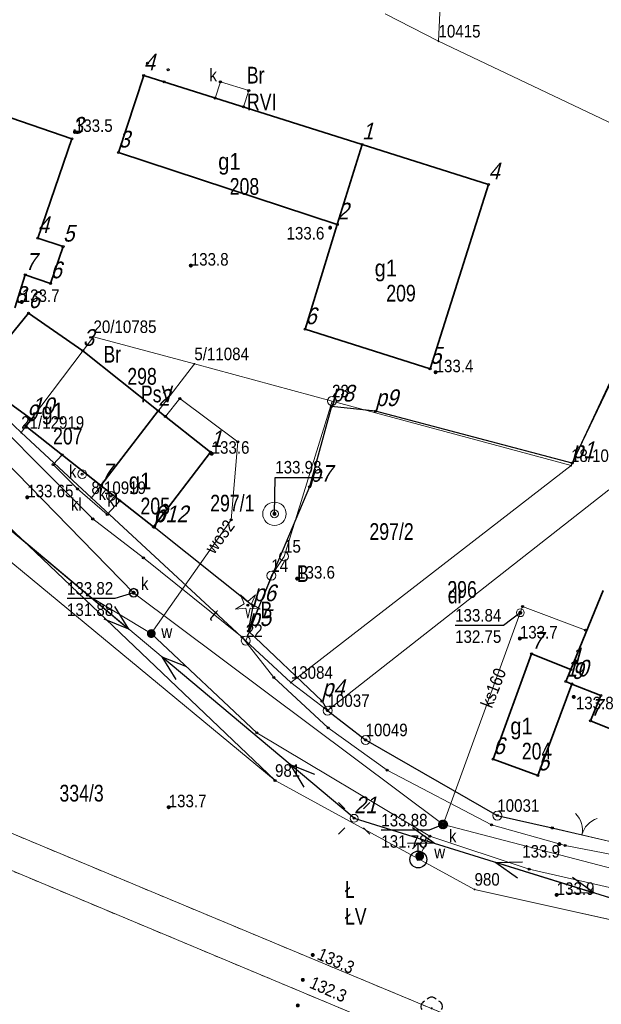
# Model space of a CAD drawing. Header units: metres. Extents: x 5548743 to 5556416, y 5707500 to 5714000.
# Tile 17 of 244: x 5551009 to 5551061, y 5711556 to 5711645. Entities that reach past the tile are written whole.
import ezdxf
from ezdxf.enums import TextEntityAlignment as Align

# ---------------------------------------------------------------- set-up
doc = ezdxf.new("R2010")
doc.units = ezdxf.units.M
for name, pattern in [('0.75_0.75', [1.5, 0.75, -0.75]), ('219-1000', [0]), ('otob_1000', [0]), ('suep_nn_1000', [0])]:
    doc.linetypes.add(name, pattern=pattern)
doc.layers.get('0').update_dxf_attribs({"color": 2, "lineweight": 5})
doc.styles.get("Standard").update_dxf_attribs({"font": 'Working1250', "width": 0.75})
doc.linetypes.add('902-1000', pattern='A,5,0,[1,ksztalty.shx,S=1,R=0,X=0,Y=0],5', length=10)

# ---------------------------------------------------------------- blocks, each defined once
blk = doc.blocks.new('PUNKTBUD')
at = {"color": 0}
blk.add_circle((0, 0), 0.09, dxfattribs=at)
blk = doc.blocks.new('203')
at = {"linetype": 'Continuous', "lineweight": 0}
h = blk.add_hatch(color=0, dxfattribs=at)
edge = h.paths.add_edge_path()
edge.add_arc((0, 0), 0.09, 0, 360)
blk = doc.blocks.new('202')
at = {"color": 0, "linetype": 'Continuous', "lineweight": 0}
blk.add_circle((0, 0), 0.4, dxfattribs=at)
blk = doc.blocks.new('OP021')
at = {"linetype": 'Continuous', "lineweight": 13}
h = blk.add_hatch(color=0, dxfattribs=at)
edge = h.paths.add_edge_path()
edge.add_arc((0, 0), 0.1, 0, 360)
at = {"color": 0, "linetype": 'Continuous', "lineweight": -3}
for centre, start, end in [((0, 0.5), 38.316, 141.684), ((-0.476, 0.154), 110.388, 213.756), ((0.476, 0.154), 326.244, 69.612), ((-0.294, -0.404), 182.272, 285.64), ((0.294, -0.404), 254.36, 357.728), ((0.294, -0.404), 254.36, 357.728)]:
    blk.add_arc(centre, 0.5, start, end, dxfattribs=at)
blk = doc.blocks.new('PW01')
at = {"linetype": 'Continuous', "lineweight": 13}
h = blk.add_hatch(color=0, dxfattribs=at)
edge = h.paths.add_edge_path()
edge.add_arc((0, 0), 0.18, 0, 360)
blk = doc.blocks.new('SUWH')
at = {"color": 0, "linetype": 'Continuous'}
for p in [(-0.531, 0.969), (0, 0.75), (0.531, 0.969)]:
    blk.add_line(p, (0, 1.5), dxfattribs=at)
blk.add_circle((0, 0), 0.75, dxfattribs=at)
blk = doc.blocks.new('US25')
at = {"linetype": 'Continuous', "lineweight": 13}
h = blk.add_hatch(color=0, dxfattribs=at)
edge = h.paths.add_edge_path()
edge.add_arc((0, 0), 0.4, 0, 360)
blk = doc.blocks.new('OK02')
at = {"color": 0, "linetype": 'Continuous', "lineweight": 0}
for centre, start, end in [((-2, 0), 0, 60), ((2, 0), 120, 180)]:
    blk.add_arc(centre, 2, start, end, dxfattribs=at)
blk = doc.blocks.new('US22')
at = {"color": 0, "linetype": 'Continuous', "lineweight": 0}
blk.add_circle((0, 0), 0.4, dxfattribs=at)
blk = doc.blocks.new('US15')
at = {"color": 0, "linetype": 'Continuous', "lineweight": 13}
blk.add_circle((0, 0), 0.35, dxfattribs=at)
blk = doc.blocks.new('OP011')
at = {"linetype": 'Continuous', "lineweight": 13}
h = blk.add_hatch(color=0, dxfattribs=at)
edge = h.paths.add_edge_path()
edge.add_arc((0, 0), 0.1, 0, 360)
at = {"color": 0, "linetype": 'Continuous', "lineweight": 13}
for p, q in [((-0.324, 0.105), (-0.679, 0.935)), ((-0.679, 0.935), (0, 0.341)), ((0, 0.341), (0.679, 0.935)), ((0.679, 0.935), (0.324, 0.105)), ((-1.099, -0.357), (-0.324, 0.105)), ((0.324, 0.105), (1.099, -0.357)), ((-0.2, -0.275), (-1.099, -0.357)), ((-0.2, -0.275), (0, -1.155)), ((0, -1.155), (0.2, -0.275)), ((1.099, -0.357), (0.2, -0.275))]:
    blk.add_line(p, q, dxfattribs=at)
blk = doc.blocks.new('US13')
at = {"color": 0, "linetype": 'Continuous', "lineweight": 13}
for radius in [1.05, 0.35]:
    blk.add_circle((0, 0), radius, dxfattribs=at)
blk = doc.blocks.new('SM01')
at = {"color": 0, "linetype": 'Continuous', "lineweight": 13}
for p, q in [((-0.848, 0.848), (-1.414, 1.414)), ((0.849, 0.848), (1.414, 1.414)), ((-0.848, -0.849), (-1.414, -1.414)), ((0.849, -0.849), (1.414, -1.414))]:
    blk.add_line(p, q, dxfattribs=at)
blk.add_circle((0, 0), 0.35, dxfattribs=at)
blk = doc.blocks.new('SUEP1')
at = {"color": 0, "linetype": 'Continuous'}
for p, q in [((0, 0), (7.5, 0)), ((7.5, 0), (5.25, 0.75)), ((7.5, 0), (5.25, -0.75)), ((7.5, 0), (22.5, 0)), ((22.5, 0), (20.25, 0.75)), ((22.5, 0), (20.25, -0.75))]:
    blk.add_line(p, q, dxfattribs=at)
blk = doc.blocks.new('PIKIETAW1891')
at = {"color": 0}
blk.add_circle((0, 0), 0.09, dxfattribs=at)

msp = doc.modelspace()

# ---------------------------------------------------------------- linework, layer by layer
at = {"layer": '217-kontur klasyfikacyjny', "color": 3, "linetype": 'CONTINUOUS', "lineweight": 18, "flags": 128}
for points in [[(5551046.7, 5711642.84), (5551041.92, 5711645.3)], [(5551070.97, 5711631.31), (5551046.7, 5711642.84)], [(5551058.58, 5711604.78), (5551070.97, 5711631.31)], [(5551015.78, 5711616.34), (5551009.3, 5711607.75)], [(5551009.3, 5711607.75), (5551015.78, 5711616.34)], [(5551024.82, 5711613.9), (5551015.78, 5711616.34)], [(5551015.78, 5711616.34), (5551024.82, 5711613.9)], [(5551015.59, 5711601.9), (5551024.82, 5711613.9)], [(5551024.82, 5711613.9), (5551037.16, 5711610.57)], [(5551004.25, 5711612.55), (5551009.3, 5711607.75)], [(5551037.16, 5711610.57), (5551058.58, 5711604.78)], [(5551009.3, 5711607.75), (5551015.59, 5711601.9)], [(5551032.05, 5711576.54), (5551001.25, 5711602)], [(5551061.97, 5711602.6), (5551036.76, 5711582.81)], [(5551036.76, 5711582.81), (5551040.17, 5711580.18)], [(5551040.17, 5711580.18), (5551051.97, 5711573.4)], [(5550989.79, 5711579.59), (5551058.23, 5711551.02)], [(5551049.93, 5711566.78), (5551032.05, 5711576.54)], [(5551056.75, 5711548.24), (5550992.46, 5711575.16)], [(5551051.97, 5711573.4), (5551080.84, 5711566.73)], [(5551067.52, 5711562.87), (5551049.93, 5711566.78)]]:
    msp.add_lwpolyline(points, dxfattribs=at)
at = {"layer": '218-kontur użytku gruntowego', "color": 3, "linetype": 'CONTINUOUS', "lineweight": 18, "flags": 128}
for points in [[(5551046.7, 5711642.84), (5551041.92, 5711645.3)], [(5551070.97, 5711631.31), (5551046.7, 5711642.84)], [(5551070.97, 5711631.31), (5551058.58, 5711604.78)], [(5551058.58, 5711604.78), (5551070.97, 5711631.31)], [(5551015.78, 5711616.34), (5551009.3, 5711607.75)], [(5551009.3, 5711607.75), (5551015.78, 5711616.34)], [(5551024.82, 5711613.9), (5551015.78, 5711616.34)], [(5551015.78, 5711616.34), (5551024.82, 5711613.9)], [(5551015.59, 5711601.9), (5551024.82, 5711613.9)], [(5551024.82, 5711613.9), (5551015.59, 5711601.9)], [(5551024.82, 5711613.9), (5551037.16, 5711610.57)], [(5551037.16, 5711610.57), (5551024.82, 5711613.9)], [(5551009.3, 5711607.75), (5551004.25, 5711612.55)], [(5551004.25, 5711612.55), (5551009.3, 5711607.75)], [(5551037.16, 5711610.57), (5551058.58, 5711604.78)], [(5551058.58, 5711604.78), (5551037.16, 5711610.57)], [(5551009.3, 5711607.75), (5551015.59, 5711601.9)], [(5551015.59, 5711601.9), (5551009.3, 5711607.75)], [(5551058.58, 5711604.78), (5551033.47, 5711585.33)], [(5551033.47, 5711585.33), (5551058.58, 5711604.78)], [(5551032.05, 5711576.54), (5551001.25, 5711602)], [(5551001.25, 5711602), (5551032.05, 5711576.54)], [(5551029.43, 5711589.08), (5551015.59, 5711601.9)], [(5551015.59, 5711601.9), (5551029.43, 5711589.08)], [(5551036.76, 5711582.81), (5551061.97, 5711602.6)], [(5551061.97, 5711602.6), (5551036.76, 5711582.81)], [(5551033.47, 5711585.33), (5551029.43, 5711589.08)], [(5551029.43, 5711589.08), (5551033.47, 5711585.33)], [(5551033.47, 5711585.33), (5551036.76, 5711582.81)], [(5551036.76, 5711582.81), (5551033.47, 5711585.33)], [(5551040.17, 5711580.18), (5551036.76, 5711582.81)], [(5551036.76, 5711582.81), (5551040.17, 5711580.18)], [(5551051.97, 5711573.4), (5551040.17, 5711580.18)], [(5551040.17, 5711580.18), (5551051.97, 5711573.4)], [(5550989.79, 5711579.59), (5551058.23, 5711551.02)], [(5551058.23, 5711551.02), (5550989.79, 5711579.59)], [(5551049.93, 5711566.78), (5551032.05, 5711576.54)], [(5551032.05, 5711576.54), (5551049.93, 5711566.78)], [(5551056.75, 5711548.24), (5550992.46, 5711575.16)], [(5550992.46, 5711575.16), (5551056.75, 5711548.24)], [(5551080.84, 5711566.73), (5551051.97, 5711573.4)], [(5551051.97, 5711573.4), (5551080.84, 5711566.73)], [(5551067.52, 5711562.87), (5551049.93, 5711566.78)], [(5551049.93, 5711566.78), (5551067.52, 5711562.87)]]:
    msp.add_lwpolyline(points, dxfattribs=at)
at = {"layer": '219-działka ewidencyjna', "color": 7, "linetype": '219-1000', "lineweight": 18, "flags": 128}
for points in [[(5551056.5, 5711850.39), (5551046.7, 5711642.84)], [(5551091.71, 5711674.06), (5551058.58, 5711604.78)], [(5551041.92, 5711645.3), (5551046.7, 5711642.84)], [(5551009.3, 5711607.75), (5551015.78, 5711616.34)], [(5551015.78, 5711616.34), (5551024.82, 5711613.9)], [(5551015.59, 5711601.9), (5551024.82, 5711613.9)], [(5551024.82, 5711613.9), (5551037.16, 5711610.57)], [(5551004.25, 5711612.55), (5551009.3, 5711607.75)], [(5551032.86, 5711596.64), (5551037.16, 5711610.57)], [(5551058.58, 5711604.78), (5551037.16, 5711610.57)], [(5551009.3, 5711607.75), (5551015.59, 5711601.9)], [(5551033.47, 5711585.33), (5551058.58, 5711604.78)], [(5551001.25, 5711602), (5551032.05, 5711576.54)], [(5551015.59, 5711601.9), (5551029.43, 5711589.08)], [(5551061.97, 5711602.6), (5551036.76, 5711582.81)], [(5551031.72, 5711594.92), (5551032.86, 5711596.64)], [(5551029.43, 5711589.08), (5551031.72, 5711594.92)], [(5551033.47, 5711585.33), (5551029.43, 5711589.08)], [(5551036.76, 5711582.81), (5551033.47, 5711585.33)], [(5551036.76, 5711582.81), (5551040.17, 5711580.18)], [(5551040.17, 5711580.18), (5551051.97, 5711573.4)], [(5550989.79, 5711579.59), (5551058.23, 5711551.02)], [(5551032.05, 5711576.54), (5551049.93, 5711566.78)], [(5550992.46, 5711575.16), (5551056.75, 5711548.24)], [(5551051.97, 5711573.4), (5551080.84, 5711566.73)], [(5551049.93, 5711566.78), (5551097.47, 5711556.21)]]:
    msp.add_lwpolyline(points, dxfattribs=at)
at = {"layer": '312-budynek ewidencyjny', "color": 7, "linetype": 'CONTINUOUS', "lineweight": 35, "flags": 128}
for points in [[(5551018.02, 5711632.86), (5551020.28, 5711639.77)], [(5551020.28, 5711639.77), (5551039.85, 5711633.58)], [(5551004.7, 5711637.22), (5551013.83, 5711634.1)], [(5551013.83, 5711634.1), (5551010.79, 5711625.19)], [(5551037.63, 5711626.41), (5551018.02, 5711632.86)], [(5551039.85, 5711633.58), (5551037.63, 5711626.41)], [(5551037.63, 5711626.41), (5551039.85, 5711633.58)], [(5551039.85, 5711633.58), (5551051.18, 5711630)], [(5551051.18, 5711630), (5551045.94, 5711613.47)], [(5551034.75, 5711617.01), (5551037.63, 5711626.41)], [(5551010.79, 5711625.19), (5551013.05, 5711624.42)], [(5551013.05, 5711624.42), (5551011.92, 5711621.13)], [(5551009.67, 5711621.89), (5551008.72, 5711618.92)], [(5551011.92, 5711621.13), (5551009.67, 5711621.89)], [(5551005.18, 5711612.59), (5551009.95, 5711618.46)], [(5551009.95, 5711618.46), (5551014.82, 5711615.07)], [(5551045.94, 5711613.47), (5551034.75, 5711617.01)], [(5551014.82, 5711615.07), (5551021.59, 5711609.7)], [(5551010.21, 5711608.95), (5551005.18, 5711612.59)], [(5551009.73, 5711608.32), (5551010.21, 5711608.95)], [(5551021.59, 5711609.7), (5551016.44, 5711603.01)], [(5551016.44, 5711603.01), (5551021.59, 5711609.7)], [(5551021.59, 5711609.7), (5551026.27, 5711605.99)], [(5551016.44, 5711603.01), (5551009.73, 5711608.32)], [(5551026.27, 5711605.99), (5551021.15, 5711599.28)], [(5551021.15, 5711599.28), (5551016.44, 5711603.01)], [(5551058.55, 5711586.51), (5551061.45, 5711593.59)], [(5551051.6, 5711578.46), (5551055.05, 5711587.91)], [(5551055.05, 5711587.91), (5551058.55, 5711586.51)], [(5551058.11, 5711585.42), (5551058.55, 5711586.51)], [(5551058.55, 5711586.51), (5551058.11, 5711585.42)], [(5551058.65, 5711585.2), (5551055.6, 5711577)], [(5551058.65, 5711585.2), (5551058.11, 5711585.42)], [(5551058.11, 5711585.42), (5551058.65, 5711585.2)], [(5551061.24, 5711584.16), (5551058.65, 5711585.2)], [(5551060.32, 5711581.91), (5551061.24, 5711584.16)], [(5551064.12, 5711580.36), (5551060.32, 5711581.91)], [(5551055.6, 5711577), (5551051.6, 5711578.46)]]:
    msp.add_lwpolyline(points, dxfattribs=at)
at = {"layer": 'brama', "color": 7, "linetype": 'otob_1000', "lineweight": 18, "flags": 128}
msp.add_lwpolyline([(5551056.9, 5711572.29), (5551062.21, 5711571.05)], dxfattribs=at)
at = {"layer": 'ogrodzenie trwałe', "color": 7, "linetype": '902-1000', "lineweight": 25, "flags": 128}
for points in [[(5551078.91, 5711647.67), (5551070.97, 5711631.31), (5551058.67, 5711605)], [(5551058.67, 5711605), (5551041.05, 5711609.67), (5551037.11, 5711610.08), (5551035.15, 5711602.88), (5551029.67, 5711589.95)], [(5551004.26, 5711603.04), (5551032.05, 5711576.54)], [(5551029.67, 5711589.95), (5551030.1, 5711592.17), (5551021.21, 5711599.25)], [(5551036.26, 5711583.67), (5551029.67, 5711589.95)], [(5551036.26, 5711583.67), (5551036.76, 5711582.81), (5551040.17, 5711580.18), (5551051.97, 5711573.4), (5551056.9, 5711572.29)]]:
    msp.add_lwpolyline(points, dxfattribs=at)
at = {"layer": 'osadnik  szambo', "color": 34, "linetype": 'CONTINUOUS', "lineweight": 18, "flags": 128}
msp.add_lwpolyline([(5551012.17, 5711604.87), (5551012.97, 5711605.76), (5551016.44, 5711603.01), (5551018.13, 5711601.62), (5551017.02, 5711600.39), (5551014.35, 5711602.69)], close=True, dxfattribs=at)
at = {"layer": 'przewód elektroenergetyczny niskiego napięcia', "color": 1, "linetype": 'suep_nn_1000', "lineweight": 18, "flags": 128}
for points in [[(5551001.71, 5711604.6), (5551039.14, 5711573.16)], [(5551039.14, 5711573.16), (5551073.33, 5711562.51)]]:
    msp.add_lwpolyline(points, dxfattribs=at)
at = {"layer": 'przewód kanalizacyjny', "color": 34, "linetype": 'CONTINUOUS', "lineweight": 18, "flags": 128}
for points in [[(5551160.95, 5711535.25), (5551149.38, 5711544.8), (5551129.47, 5711550.41), (5551098.24, 5711559.25), (5551077.02, 5711564.79), (5551047.11, 5711572.6), (5551019.38, 5711593.38), (5550996.06, 5711617.27)], [(5551047.11, 5711572.6), (5551054.03, 5711591.59), (5551054.24, 5711592.15), (5551059.87, 5711590.02)]]:
    msp.add_lwpolyline(points, dxfattribs=at)
at = {"layer": 'przewód telekomunikacyjny podziemny', "color": 30, "linetype": 'CONTINUOUS', "lineweight": 18, "flags": 128}
msp.add_lwpolyline([(5551144.97, 5711547.74), (5551139.47, 5711548.61), (5551137.95, 5711549.12), (5551132.32, 5711550.75), (5551120.61, 5711554.4), (5551113.18, 5711555.9), (5551104.14, 5711559.77), (5551089.4, 5711563.74), (5551081.93, 5711565.32), (5551064.08, 5711569.56), (5551058.05, 5711570.72), (5551051.45, 5711572.57), (5551042.1, 5711577.48), (5551036.82, 5711581.28), (5551031.94, 5711585.79), (5551029.1, 5711589.39), (5551020.25, 5711596.51), (5551015.71, 5711600), (5551003.18, 5711612.57), (5551003.96, 5711613.45), (5551007.41, 5711616.74), (5551008.26, 5711619.1)], dxfattribs=at)
at = {"layer": 'przewód wodociągowy', "color": 5, "linetype": 'CONTINUOUS', "lineweight": 18, "flags": 128}
for points in [[(5551020.96, 5711589.72), (5551028.11, 5711599.92), (5551028.71, 5711606.91), (5551023.51, 5711610.79), (5551022.22, 5711609.2)], [(5551015.25, 5711593.17), (5551020.96, 5711589.72), (5551030.41, 5711580.81), (5551045.93, 5711571.56), (5551054.82, 5711568.6), (5551065.71, 5711566.1), (5551075.77, 5711563.8), (5551088.41, 5711560.91), (5551099.61, 5711557.61), (5551111.42, 5711554.19), (5551129.15, 5711548.53), (5551133.85, 5711546.92), (5551145.93, 5711543.42), (5551153.76, 5711543.41), (5551167.74, 5711547.51), (5551177.23, 5711553.82), (5551187.33, 5711560.3), (5551205.86, 5711576.89)], [(5551045.93, 5711571.56), (5551045.01, 5711569.76), (5551044.89, 5711569.46)]]:
    msp.add_lwpolyline(points, dxfattribs=at)
at = {"layer": 'rzedna-Atr2', "color": 7, "flags": 128}
for points in [[(5551032, 5711600.46), (5551032.07, 5711603.73), (5551036.305, 5711603.73)], [(5551019.38, 5711593.38), (5551017.69, 5711592.87), (5551013.407, 5711592.87)], [(5551054.03, 5711591.59), (5551052.52, 5711590.45), (5551048.189, 5711590.45)], [(5551047.11, 5711572.6), (5551045.86, 5711572.08), (5551041.577, 5711572.08)]]:
    msp.add_lwpolyline(points, dxfattribs=at)
at = {"layer": 'rów melioracyjny (poligon)', "color": 7, "linetype": '0.75_0.75', "lineweight": 18, "flags": 128}
msp.add_lwpolyline([(5551075.56, 5711535.86), (5551078.81, 5711538.17), (5551058.23, 5711551.02), (5550989.79, 5711579.59), (5550977.48, 5711586.44), (5550976.83, 5711584.24), (5550988.85, 5711576.67), (5550992.46, 5711575.16), (5551056.75, 5711548.24)], close=True, dxfattribs=at)
at = {"layer": 'studnia kanalizacyjna', "color": 34, "linetype": 'CONTINUOUS', "lineweight": 18, "flags": 128}
msp.add_lwpolyline([(5551047.3, 5711572.83), (5551047.34, 5711572.79), (5551047.37, 5711572.73), (5551047.4, 5711572.67), (5551047.41, 5711572.61), (5551047.4, 5711572.55), (5551047.38, 5711572.49), (5551047.35, 5711572.43), (5551047.31, 5711572.39), (5551047.26, 5711572.35), (5551047.2, 5711572.31), (5551047.14, 5711572.3), (5551047.08, 5711572.3), (5551047.02, 5711572.31), (5551046.96, 5711572.34), (5551046.91, 5711572.38), (5551046.87, 5711572.42), (5551046.84, 5711572.48), (5551046.82, 5711572.54), (5551046.81, 5711572.6), (5551046.82, 5711572.66), (5551046.83, 5711572.72), (5551046.86, 5711572.78), (5551046.9, 5711572.82), (5551046.95, 5711572.86), (5551047.01, 5711572.89), (5551047.07, 5711572.9), (5551047.13, 5711572.9), (5551047.19, 5711572.89), (5551047.25, 5711572.87)], close=True, dxfattribs=at)
at = {"layer": 'właz do komory lub kanału', "color": 7, "linetype": 'CONTINUOUS', "lineweight": 18, "flags": 128}
msp.add_lwpolyline([(5551029.22, 5711636.95), (5551026.68, 5711637.75), (5551027.15, 5711639.21), (5551029.69, 5711638.41)], close=True, dxfattribs=at)

# ---------------------------------------------------------------- block references
at = {"layer": '202-punkt graniczny', "color": 7, "linetype": 'CONTINUOUS', "lineweight": 18}
for p in [(5551037.16, 5711610.57), (5551032.86, 5711596.64), (5551031.72, 5711594.92), (5551029.43, 5711589.08), (5551036.76, 5711582.81), (5551040.17, 5711580.18), (5551051.97, 5711573.4)]:
    msp.add_blockref('202', p, dxfattribs=at)
at = {"layer": '203-punkt graniczny', "color": 7, "linetype": 'CONTINUOUS', "lineweight": 18}
for p in [(5551046.7, 5711642.84), (5551015.78, 5711616.34), (5551024.82, 5711613.9), (5551009.3, 5711607.75), (5551058.58, 5711604.78), (5551015.59, 5711601.9), (5551033.47, 5711585.33), (5551032.05, 5711576.54), (5551049.93, 5711566.78)]:
    msp.add_blockref('203', p, dxfattribs=at)
at = {"layer": 'brama', "color": 7, "linetype": 'CONTINUOUS', "lineweight": 18, "rotation": 346.856}
msp.add_blockref('OK02', (5551059.555, 5711571.67), dxfattribs=at)
at = {"layer": 'drzewo iglaste', "color": 94, "linetype": 'CONTINUOUS', "lineweight": 18}
msp.add_blockref('OP011', (5551029.62, 5711592.27), dxfattribs=at)
at = {"layer": 'drzewo liściaste', "color": 94, "linetype": 'CONTINUOUS', "lineweight": 18}
msp.add_blockref('OP021', (5551046.09, 5711556.12), dxfattribs=at)
at = {"layer": 'hydrant', "color": 5, "linetype": 'CONTINUOUS', "lineweight": 18}
msp.add_blockref('SUWH', (5551044.89, 5711569.46), dxfattribs=at)
at = {"layer": 'latarnia', "color": 7, "linetype": 'CONTINUOUS', "lineweight": 18}
msp.add_blockref('SM01', (5551039.14, 5711573.16), dxfattribs=at)
msp.add_blockref('SM01', (5551039.14, 5711573.16), dxfattribs=at)
at = {"layer": 'pikieta naturalna', "color": 7, "linetype": 'CONTINUOUS', "lineweight": 13}
for p in [(5551014.11, 5711634.71), (5551036.99, 5711626.12), (5551024.5, 5711622.72), (5551009.35, 5711619.46), (5551046.44, 5711613.16), (5551026.37, 5711605.85), (5551034.03, 5711594.65), (5551053.99, 5711589.28), (5551058.82, 5711584.04), (5551022.52, 5711574.15), (5551057.53, 5711570.84), (5551057.29, 5711566.29), (5551035.43, 5711560.9), (5551034.54, 5711558.67), (5551034.09, 5711556.37)]:
    msp.add_blockref('PW01', p, dxfattribs=at)
at = {"layer": 'przewód elektroenergetyczny niskiego napięcia', "color": 1, "linetype": 'CONTINUOUS', "lineweight": 18}
for p, rotation in [((5551001.71, 5711604.6), 319.971), ((5551039.14, 5711573.16), 139.971), ((5551039.14, 5711573.16), 342.698), ((5551073.33, 5711562.51), 162.698)]:
    msp.add_blockref('SUEP1', p, dxfattribs=dict(at, rotation=rotation))
at = {"layer": 'Punkt budynku', "color": 5, "linetype": 'CONTINUOUS', "lineweight": 13}
for p in [(5551020.63, 5711640.87), (5551020.28, 5711639.77), (5551022.47, 5711640.29), (5551022.12, 5711639.2), (5551013.83, 5711634.1), (5551039.85, 5711633.58), (5551018.02, 5711632.86), (5551051.18, 5711630), (5551037.63, 5711626.41), (5551010.79, 5711625.19), (5551013.05, 5711624.42), (5551009.67, 5711621.89), (5551011.92, 5711621.13), (5551009.95, 5711618.46), (5551034.75, 5711617.01), (5551014.82, 5711615.07), (5551045.94, 5711613.47), (5551021.59, 5711609.7), (5551010.21, 5711608.95), (5551009.73, 5711608.32), (5551026.27, 5711605.99), (5551016.44, 5711603.01), (5551021.15, 5711599.28), (5551055.05, 5711587.91), (5551058.55, 5711586.51), (5551058.11, 5711585.42), (5551058.65, 5711585.2), (5551061.24, 5711584.16), (5551060.32, 5711581.91), (5551051.6, 5711578.46), (5551055.6, 5711577)]:
    msp.add_blockref('PUNKTBUD', p, dxfattribs=at)
at = {"layer": 'Punkt roboczy BDOT GESUT K1', "color": 6, "linetype": 'CONTINUOUS', "lineweight": 18}
for p in [(5551027.15, 5711639.21), (5551029.69, 5711638.41), (5551026.68, 5711637.75), (5551029.22, 5711636.95), (5551014.11, 5711634.71), (5551036.99, 5711626.12), (5551024.5, 5711622.72), (5551009.35, 5711619.46), (5551046.44, 5711613.16), (5551023.51, 5711610.79), (5551037.11, 5711610.08), (5551041.05, 5711609.67), (5551022.22, 5711609.2), (5551028.71, 5711606.91), (5551012.97, 5711605.76), (5551026.37, 5711605.85), (5551012.17, 5711604.87), (5551058.67, 5711605), (5551058.67, 5711605), (5551014.77, 5711604.02), (5551014.35, 5711602.69), (5551016.44, 5711603.01), (5551035.15, 5711602.88), (5551017.34, 5711602.06), (5551018.13, 5711601.62), (5551015.71, 5711600), (5551017.02, 5711600.39), (5551032, 5711600.46), (5551021.21, 5711599.25), (5551028.11, 5711599.92), (5551020.25, 5711596.51), (5551034.03, 5711594.65), (5551015.25, 5711593.17), (5551019.38, 5711593.38), (5551019.38, 5711593.38), (5551019.38, 5711593.38), (5551029.62, 5711592.27), (5551030.1, 5711592.17), (5551054.24, 5711592.15), (5551054.03, 5711591.59), (5551054.03, 5711591.59), (5551020.96, 5711589.72), (5551020.96, 5711589.72), (5551020.96, 5711589.72), (5551029.1, 5711589.39), (5551029.67, 5711589.95), (5551029.67, 5711589.95), (5551029.67, 5711589.95), (5551059.87, 5711590.02), (5551053.99, 5711589.28), (5551031.94, 5711585.79), (5551036.26, 5711583.67), (5551036.26, 5711583.67), (5551058.82, 5711584.04), (5551036.76, 5711582.81), (5551030.41, 5711580.81), (5551036.82, 5711581.28), (5551040.17, 5711580.18), (5551042.1, 5711577.48), (5551032.05, 5711576.54), (5551022.52, 5711574.15), (5551039.14, 5711573.16), (5551039.14, 5711573.16), (5551039.14, 5711573.16), (5551046.81, 5711572.6), (5551046.82, 5711572.66), (5551046.83, 5711572.72), (5551046.86, 5711572.78), (5551046.9, 5711572.82), (5551046.95, 5711572.86), (5551047.01, 5711572.89), (5551047.07, 5711572.9), (5551047.11, 5711572.6), (5551047.11, 5711572.6), (5551047.11, 5711572.6), (5551047.13, 5711572.9), (5551047.19, 5711572.89), (5551047.25, 5711572.87), (5551047.3, 5711572.83), (5551047.34, 5711572.79), (5551047.37, 5711572.73), (5551047.4, 5711572.67), (5551047.41, 5711572.61), (5551051.97, 5711573.4), (5551046.82, 5711572.54), (5551046.84, 5711572.48), (5551046.87, 5711572.42), (5551046.91, 5711572.38), (5551046.96, 5711572.34), (5551047.02, 5711572.31), (5551047.08, 5711572.3), (5551047.14, 5711572.3), (5551047.2, 5711572.31), (5551047.26, 5711572.35), (5551047.31, 5711572.39), (5551047.35, 5711572.43), (5551047.38, 5711572.49), (5551047.4, 5711572.55), (5551051.45, 5711572.57), (5551056.9, 5711572.29), (5551056.9, 5711572.29), (5551045.93, 5711571.56), (5551045.93, 5711571.56), (5551057.53, 5711570.84), (5551058.05, 5711570.72), (5551044.89, 5711569.46), (5551044.89, 5711569.46), (5551045.01, 5711569.76), (5551045.01, 5711569.76), (5551054.82, 5711568.6), (5551057.29, 5711566.29), (5551035.43, 5711560.9), (5551034.54, 5711558.67)]:
    msp.add_blockref('PIKIETAW1891', p, dxfattribs=at)
at = {"layer": 'rzedna', "color": 34, "linetype": 'CONTINUOUS', "lineweight": 18}
for p in [(5551009.84, 5711601.94), (5551019.38, 5711593.38), (5551054.03, 5711591.59), (5551047.11, 5711572.6)]:
    msp.add_blockref('PW01', p, dxfattribs=at)
at = {"layer": 'rzedna', "color": 5, "linetype": 'CONTINUOUS', "lineweight": 18}
msp.add_blockref('PW01', (5551032, 5711600.46), dxfattribs=at)
at = {"layer": 'studnia kanalizacyjna', "color": 34, "linetype": 'CONTINUOUS', "lineweight": 18}
for p in [(5551019.38, 5711593.38), (5551054.03, 5711591.59)]:
    msp.add_blockref('US15', p, dxfattribs=at)
at = {"layer": 'studnia zwykła', "color": 5, "linetype": 'CONTINUOUS', "lineweight": 18}
msp.add_blockref('US13', (5551032, 5711600.46), dxfattribs=at)
at = {"layer": 'właz do komory lub kanału - okrągły', "color": 7, "linetype": 'CONTINUOUS', "lineweight": 18}
for p in [(5551014.77, 5711604.02), (5551017.34, 5711602.06), (5551019.38, 5711593.38), (5551047.11, 5711572.6)]:
    msp.add_blockref('US22', p, dxfattribs=at)
at = {"layer": 'zasuwa lub zawór', "color": 5, "linetype": 'CONTINUOUS', "lineweight": 18}
for p in [(5551020.96, 5711589.72), (5551045.01, 5711569.76)]:
    msp.add_blockref('US25', p, dxfattribs=at)

# ---------------------------------------------------------------- texts
at = {"layer": '202-punkt graniczny-Atr103', "color": 7, "width": 0.9}
for s, p in [('23', (5551037.16, 5711610.57)), ('23', (5551037.16, 5711610.57)), ('15', (5551032.86, 5711596.64)), ('15', (5551032.86, 5711596.64)), ('14', (5551031.72, 5711594.92)), ('14', (5551031.72, 5711594.92)), ('22', (5551029.43, 5711589.08)), ('22', (5551029.43, 5711589.08)), ('10037', (5551036.76, 5711582.81)), ('10037', (5551036.76, 5711582.81)), ('10049', (5551040.17, 5711580.18)), ('10049', (5551040.17, 5711580.18)), ('10031', (5551051.97, 5711573.4)), ('10031', (5551051.97, 5711573.4))]:
    msp.add_text(s, height=1.125, dxfattribs=at).set_placement(p, align=Align.BOTTOM_LEFT)
at = {"layer": '203-punkt graniczny-Atr103', "color": 7, "width": 0.9}
for s, p in [('10415', (5551046.7, 5711642.84)), ('10415', (5551046.7, 5711642.84)), ('20/10785', (5551015.78, 5711616.34)), ('20/10785', (5551015.78, 5711616.34)), ('5/11084', (5551024.82, 5711613.9)), ('5/11084', (5551024.82, 5711613.9)), ('21/12919', (5551009.3, 5711607.75)), ('21/12919', (5551009.3, 5711607.75)), ('18/10356', (5551058.58, 5711604.78)), ('18/10356', (5551058.58, 5711604.78)), ('8/10919', (5551015.59, 5711601.9)), ('8/10919', (5551015.59, 5711601.9)), ('13084', (5551033.47, 5711585.33)), ('13084', (5551033.47, 5711585.33)), ('981', (5551032.05, 5711576.54)), ('981', (5551032.05, 5711576.54)), ('980', (5551049.93, 5711566.78)), ('980', (5551049.93, 5711566.78))]:
    msp.add_text(s, height=1.125, dxfattribs=at).set_placement(p, align=Align.BOTTOM_LEFT)
at = {"layer": '209-oznaczenie konturu klasyfikacyjnego', "color": 3, "linetype": 'CONTINUOUS', "lineweight": 18, "width": 0.79}
for s, p in [('RVI', (5551029.54, 5711638.15)), ('PsV', (5551020.03, 5711611.96)), ('ŁV', (5551038.32, 5711565.12))]:
    msp.add_text(s, height=1.5, dxfattribs=at).set_placement(p, align=Align.TOP_LEFT)
at = {"layer": '210-oznaczenie konturu użytku gruntowego', "color": 3, "linetype": 'CONTINUOUS', "lineweight": 18, "width": 0.79}
for s, p in [('Br', (5551029.52, 5711639.05)), ('Br', (5551016.67, 5711614.02)), ('B', (5551034.02, 5711594.35)), ('dr', (5551047.53, 5711592.43)), ('B', (5551030.75, 5711591.09)), ('Ł', (5551038.3, 5711566.02))]:
    msp.add_text(s, height=1.5, dxfattribs=at).set_placement(p)
at = {"layer": '211-numer działki ewidencyjnej', "color": 7, "linetype": 'CONTINUOUS', "lineweight": 18, "width": 0.79}
for s, p in [('298', (5551018.81, 5711613.54)), ('297/1', (5551026.24, 5711602.17)), ('297/2', (5551040.51, 5711599.62)), ('296', (5551047.49, 5711594.43))]:
    msp.add_text(s, height=1.5, dxfattribs=at).set_placement(p, align=Align.TOP_LEFT)
msp.add_text('334/3', height=1.5, dxfattribs=at).set_placement((5551012.73, 5711574.66))
at = {"layer": '312-oznaczenie budynku ewidencyjnego', "color": 7, "linetype": 'CONTINUOUS', "lineweight": 18, "width": 0.79}
for s, p in [('208', (5551027.99, 5711630.57)), ('209', (5551042.02, 5711621)), ('207', (5551012.16, 5711608.18)), ('205', (5551019.99, 5711601.91)), ('204', (5551054.17, 5711579.93))]:
    msp.add_text(s, height=1.5, dxfattribs=at).set_placement(p, align=Align.TOP_LEFT)
at = {"layer": '312-oznaczenie budynku ewidencyjnego-Atr117', "color": 7, "width": 0.9}
for p in [(5551027.96, 5711632.07), (5551041.98, 5711622.5), (5551012.13, 5711609.68), (5551019.95, 5711603.41), (5551054.14, 5711581.43)]:
    msp.add_text('g1', height=1.5, dxfattribs=at).set_placement(p, align=Align.MIDDLE_CENTER)
at = {"layer": 'osadnik  szambo-Atr17', "color": 34, "width": 0.9}
for p in [(5551013.75, 5711600.74), (5551017.01, 5711601.1)]:
    msp.add_text('kl', height=1.125, dxfattribs=at).set_placement(p)
at = {"layer": 'pikieta naturalna-Atr2', "color": 7, "width": 0.9}
for s, p in [('133.5', (5551014.11, 5711634.71)), ('133.6', (5551033.08, 5711625.06)), ('133.8', (5551024.5, 5711622.72)), ('133.7', (5551009.35, 5711619.46)), ('133.4', (5551046.44, 5711613.16)), ('133.6', (5551026.37, 5711605.85)), ('133.6', (5551034.03, 5711594.65)), ('133.7', (5551053.99, 5711589.28)), ('133.8', (5551059.01, 5711582.93)), ('133.7', (5551022.52, 5711574.15)), ('133.9', (5551054.2, 5711569.63)), ('133.9', (5551057.29, 5711566.29))]:
    msp.add_text(s, height=1.125, dxfattribs=at).set_placement(p)
for s, p in [('133.3', (5551035.97, 5711561.07)), ('132.3', (5551035.28, 5711558.51))]:
    msp.add_text(s, height=1.125, rotation=336.027, dxfattribs=at).set_placement(p, align=Align.MIDDLE_LEFT)
at = {"layer": 'przewód kanalizacyjny-Atr1', "color": 34, "width": 0.9}
msp.add_text('ks160', height=1.125, rotation=68.667, dxfattribs=at).set_placement((5551050.96, 5711583.17), align=Align.MIDDLE_LEFT)
at = {"layer": 'przewód telekomunikacyjny podziemny-Atr1', "color": 30, "width": 0.9}
msp.add_text('t', height=1.125, rotation=319.858, dxfattribs=at).set_placement((5551026.45, 5711591.52), align=Align.MIDDLE_LEFT)
at = {"layer": 'przewód wodociągowy-Atr1', "color": 5, "width": 0.9}
msp.add_text('wo32', height=1.125, rotation=53.655, dxfattribs=at).set_placement((5551026.14, 5711597.11), align=Align.MIDDLE_LEFT)
at = {"layer": 'Punkt budynku-Atr103', "color": 5, "oblique": 15, "width": 0.9}
for s, p in [('3', (5551014.82, 5711615.07)), ('2', (5551021.59, 5711609.7)), ('10', (5551010.21, 5711608.95)), ('9', (5551009.73, 5711608.32)), ('1', (5551026.27, 5711605.99)), ('7', (5551016.44, 5711603.01)), ('6', (5551021.15, 5711599.28))]:
    msp.add_text(s, height=1.5, dxfattribs=at).set_placement(p, align=Align.BOTTOM_LEFT)
at = {"layer": 'Punkt budynku-Atr104', "color": 5, "oblique": 15, "width": 0.9}
for s, p in [('4', (5551020.28, 5711639.77)), ('3', (5551013.83, 5711634.1)), ('1', (5551039.85, 5711633.58)), ('3', (5551018.02, 5711632.86)), ('4', (5551051.18, 5711630)), ('2', (5551037.63, 5711626.41)), ('4', (5551010.79, 5711625.19)), ('5', (5551013.05, 5711624.42)), ('7', (5551009.67, 5711621.89)), ('6', (5551011.92, 5711621.13)), ('8', (5551008.72, 5711618.92)), ('6', (5551009.95, 5711618.46)), ('6', (5551034.75, 5711617.01)), ('5', (5551045.94, 5711613.47)), ('7', (5551055.05, 5711587.91)), ('1', (5551058.55, 5711586.51)), ('10', (5551058.11, 5711585.42)), ('9', (5551058.65, 5711585.2)), ('7', (5551060.32, 5711581.91)), ('6', (5551051.6, 5711578.46)), ('5', (5551055.6, 5711577))]:
    msp.add_text(s, height=1.5, dxfattribs=at).set_placement(p, align=Align.BOTTOM_LEFT)
at = {"layer": 'Punkt roboczy BDOT GESUT K1-Atr103', "color": 6, "oblique": 15, "width": 0.9}
for s, p in [('p8', (5551037.11, 5711610.08)), ('p9', (5551041.05, 5711609.67)), ('p1', (5551058.67, 5711605)), ('p1', (5551058.67, 5711605)), ('p7', (5551035.15, 5711602.88)), ('p12', (5551021.21, 5711599.25)), ('p6', (5551030.1, 5711592.17)), ('p5', (5551029.67, 5711589.95)), ('p5', (5551029.67, 5711589.95)), ('p5', (5551029.67, 5711589.95)), ('p4', (5551036.26, 5711583.67)), ('p4', (5551036.26, 5711583.67)), ('21', (5551039.14, 5711573.16)), ('21', (5551039.14, 5711573.16)), ('21', (5551039.14, 5711573.16))]:
    msp.add_text(s, height=1.5, dxfattribs=at).set_placement(p, align=Align.BOTTOM_LEFT)
at = {"layer": 'rzedna-Atr2', "color": 5, "width": 0.9}
msp.add_text('133.98', height=1.125, dxfattribs=at).set_placement((5551032.07, 5711603.741), align=Align.BOTTOM_LEFT)
at = {"layer": 'rzedna-Atr2', "color": 34, "width": 0.9}
msp.add_text('133.65', height=1.125, dxfattribs=at).set_placement((5551009.84, 5711601.94))
for s, p in [('133.82', (5551013.407, 5711592.881)), ('133.84', (5551048.189, 5711590.461)), ('133.88', (5551041.577, 5711572.091))]:
    msp.add_text(s, height=1.125, dxfattribs=at).set_placement(p, align=Align.BOTTOM_LEFT)
at = {"layer": 'rzedna-Atr3', "color": 34, "width": 0.9}
for s, p in [('131.88', (5551013.407, 5711590.969)), ('132.75', (5551048.189, 5711588.549)), ('131.78', (5551041.577, 5711570.179))]:
    msp.add_text(s, height=1.125, dxfattribs=at).set_placement(p, align=Align.BOTTOM_LEFT)
at = {"layer": 'właz do komory lub kanału - okrągły-Atr17', "color": 7, "width": 0.9}
for p in [(5551013.57, 5711603.71), (5551016.23, 5711601.69), (5551020.03, 5711593.64), (5551047.63, 5711571)]:
    msp.add_text('k', height=1.125, dxfattribs=at).set_placement(p)
at = {"layer": 'właz do komory lub kanału-Atr17', "color": 7, "width": 0.9}
msp.add_text('k', height=1.125, dxfattribs=at).set_placement((5551026.17, 5711639.26))
at = {"layer": 'zasuwa lub zawór-Atr17', "color": 5, "width": 0.9}
for p in [(5551021.86, 5711589.32), (5551046.32, 5711569.56)]:
    msp.add_text('w', height=1.125, dxfattribs=at).set_placement(p)

doc.saveas('drawing.dxf')
